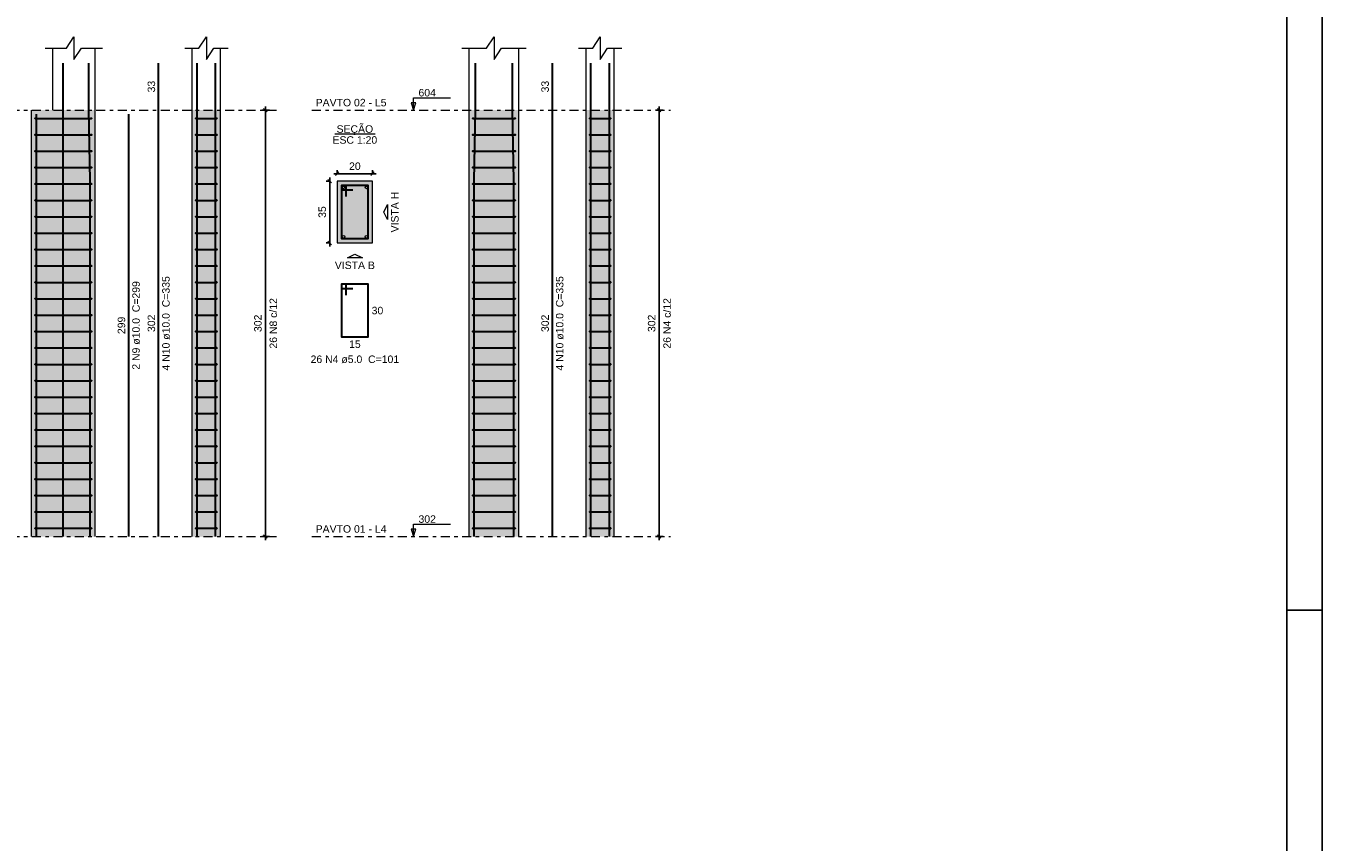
# Model space of a CAD drawing. Header units: millimetres. Extents: x 0 to 119, y 0 to 84.
# Tile 11 of 17: x 82 to 119, y 23 to 46. Entities that reach past the tile are written whole.
import ezdxf

# ---------------------------------------------------------------- set-up
doc = ezdxf.new("R2010")
doc.units = ezdxf.units.MM
doc.header["$MEASUREMENT"] = 0
doc.linetypes.add('DASHDOT', pattern=[2.54, 1.27, -0.635, 0, -0.635])
doc.linetypes.add('NULL', pattern=[0])
doc.layers.get('0').update_dxf_attribs({"lineweight": 18})
for name, color, linetype, lineweight in [('Descrição da armadura', 7, 'Continuous', 0), ('DT-Barras na forma', 2, 'Continuous', 30), ('DT-Barras no corte', 5, 'Continuous', 5), ('DT-Barras rebatidas', 2, 'Continuous', 30), ('DT-Cotas', 9, 'Continuous', 5), ('DT-Estribos na forma', 2, 'Continuous', 30), ('DT-Forma', 5, 'Continuous', 5), ('DT-Hachura seção pilares', 254, 'Continuous', 5), ('DT-Hachura vista pilares', 254, 'Continuous', 5), ('DT-Pontilhado', 9, 'DASHDOT', 5), ('DT-Textos', 7, 'Continuous', 5), ('Textos armaduras', 7, 'Continuous', 0)]:
    doc.layers.add(name, color=color, linetype=linetype, lineweight=lineweight)
doc.layers.add('SEDUC_MARF', color=1, linetype='Continuous')
doc.layers.add('SEDUC_MARGG', color=7, linetype='Continuous')
doc.styles.add('Arial', font='txt')
doc.dimstyles.new('UM_20.000000', dxfattribs={"dimtxt": 0.18, "dimasz": 0.1, "dimexe": 0.1, "dimexo": 0.2, "dimgap": 0, "dimtad": 1, "dimtih": 1, "dimtoh": 1, "dimdec": 1, "dimlfac": 20, "dimzin": 0, "dimdsep": 46, "dimtxsty": 'Standard', "dimcen": 0.09, "dimdle": 0.1, "dimadec": 1, "dimazin": 2, "dimtfac": 1, "dimtdec": 4, "dimtofl": 0, "dimtmove": 0, "dimatfit": 3, "dimfxl": 1, "dimtolj": 1, "dimarcsym": 0})
doc.dimstyles.new('UM_25.000000', dxfattribs={"dimtxt": 0.18, "dimasz": 0.1, "dimexe": 0.1, "dimexo": 0.2, "dimgap": 0, "dimtad": 1, "dimtih": 1, "dimtoh": 1, "dimdec": 1, "dimlfac": 25, "dimzin": 0, "dimdsep": 46, "dimtxsty": 'Standard', "dimcen": 0.09, "dimdle": 0.1, "dimadec": 1, "dimazin": 2, "dimtfac": 1, "dimtdec": 4, "dimtofl": 0, "dimtmove": 0, "dimatfit": 3, "dimfxl": 1, "dimtolj": 1, "dimarcsym": 0})

# ---------------------------------------------------------------- blocks, each defined once
blk = doc.blocks.new('_Oblique')
at = {"color": 0, "linetype": 'ByBlock', "lineweight": -2}
blk.add_line((-0.5, -0.5), (0.5, 0.5), dxfattribs=at)
blk = doc.blocks.new('*D96')
at = {"layer": 'Defpoints', "color": 0}
for p in [(88.972283, 43.862651), (89.289983, 43.862651), (89.289983, 31.782651)]:
    blk.add_point(p, dxfattribs=at)
at = {"layer": 'DT-Cotas', "color": 0, "lineweight": -2}
for p, q in [((89.089983, 43.862651), (88.872283, 43.862651)), ((88.972283, 31.682651), (88.972283, 43.962651)), ((89.089983, 31.782651), (88.872283, 31.782651))]:
    blk.add_line(p, q, dxfattribs=at)
at = {"layer": 'DT-Cotas', "color": 0, "lineweight": -2, "xscale": 0.1, "yscale": 0.1, "zscale": 0.1}
for p, rotation in [((88.972283, 43.862651), 90), ((88.972283, 31.782651), 270)]:
    blk.add_blockref('_Oblique', p, dxfattribs=dict(at, rotation=rotation))
at = {"layer": 'DT-Cotas', "color": 7, "insert": (88.760483, 37.822651), "char_height": 0.2118, "attachment_point": 5, "rotation": 90, "style": 'Arial'}
blk.add_mtext('\\A1;302', dxfattribs=at)
blk = doc.blocks.new('*D97')
at = {"layer": 'Defpoints', "color": 0}
for p in [(88.972283, 43.862651), (89.289983, 43.862651), (89.289983, 31.782651)]:
    blk.add_point(p, dxfattribs=at)
at = {"layer": 'DT-Cotas', "color": 0, "lineweight": -2}
for p, q in [((89.089983, 43.862651), (88.872283, 43.862651)), ((88.972283, 31.682651), (88.972283, 43.962651)), ((89.089983, 31.782651), (88.872283, 31.782651))]:
    blk.add_line(p, q, dxfattribs=at)
at = {"layer": 'DT-Cotas', "color": 0, "lineweight": -2, "xscale": 0.1, "yscale": 0.1, "zscale": 0.1}
for p, rotation in [((88.972283, 43.862651), 90), ((88.972283, 31.782651), 270)]:
    blk.add_blockref('_Oblique', p, dxfattribs=dict(at, rotation=rotation))
blk = doc.blocks.new('*D98')
at = {"layer": 'Defpoints', "color": 0}
for p in [(91.006158, 41.850551), (90.794358, 40.100551), (91.006158, 40.100551)]:
    blk.add_point(p, dxfattribs=at)
at = {"layer": 'DT-Cotas', "color": 0, "lineweight": -2}
for p, q in [((90.806158, 41.850551), (90.694358, 41.850551)), ((90.794358, 41.950551), (90.794358, 40.000551)), ((90.806158, 40.100551), (90.694358, 40.100551))]:
    blk.add_line(p, q, dxfattribs=at)
at = {"layer": 'DT-Cotas', "color": 0, "lineweight": -2, "xscale": 0.1, "yscale": 0.1, "zscale": 0.1}
for p, rotation in [((90.794358, 41.850551), 90), ((90.794358, 40.100551), 270)]:
    blk.add_blockref('_Oblique', p, dxfattribs=dict(at, rotation=rotation))
at = {"layer": 'DT-Cotas', "color": 7, "insert": (90.582558, 40.975551), "char_height": 0.2118, "attachment_point": 5, "rotation": 90, "style": 'Arial'}
blk.add_mtext('\\A1;35', dxfattribs=at)
blk = doc.blocks.new('*D99')
at = {"layer": 'Defpoints', "color": 0}
for p in [(91.006158, 41.850551), (92.006158, 42.062351), (92.006158, 41.850551)]:
    blk.add_point(p, dxfattribs=at)
at = {"layer": 'DT-Cotas', "color": 0, "lineweight": -2}
for p, q in [((90.906158, 42.062351), (92.106158, 42.062351)), ((91.006158, 42.050551), (91.006158, 42.162351)), ((92.006158, 42.050551), (92.006158, 42.162351))]:
    blk.add_line(p, q, dxfattribs=at)
at = {"layer": 'DT-Cotas', "color": 0, "lineweight": -2, "xscale": 0.1, "yscale": 0.1, "zscale": 0.1, "rotation": 180}
blk.add_blockref('_Oblique', (91.006158, 42.062351), dxfattribs=at)
at = {"layer": 'DT-Cotas', "color": 0, "lineweight": -2, "xscale": 0.1, "yscale": 0.1, "zscale": 0.1}
blk.add_blockref('_Oblique', (92.006158, 42.062351), dxfattribs=at)
at = {"layer": 'DT-Cotas', "color": 7, "insert": (91.506158, 42.274151), "char_height": 0.2118, "attachment_point": 5, "rotation": 0.0057296, "style": 'Arial'}
blk.add_mtext('\\A1;20', dxfattribs=at)
blk = doc.blocks.new('*D100')
at = {"layer": 'Defpoints', "color": 0}
for p in [(100.124119, 43.862651), (100.441819, 43.862651), (100.441819, 31.782651)]:
    blk.add_point(p, dxfattribs=at)
at = {"layer": 'DT-Cotas', "color": 0, "lineweight": -2}
for p, q in [((100.241819, 43.862651), (100.024119, 43.862651)), ((100.124119, 31.682651), (100.124119, 43.962651)), ((100.241819, 31.782651), (100.024119, 31.782651))]:
    blk.add_line(p, q, dxfattribs=at)
at = {"layer": 'DT-Cotas', "color": 0, "lineweight": -2, "xscale": 0.1, "yscale": 0.1, "zscale": 0.1}
for p, rotation in [((100.124119, 43.862651), 90), ((100.124119, 31.782651), 270)]:
    blk.add_blockref('_Oblique', p, dxfattribs=dict(at, rotation=rotation))
at = {"layer": 'DT-Cotas', "color": 7, "insert": (99.912319, 37.822651), "char_height": 0.2118, "attachment_point": 5, "rotation": 90, "style": 'Arial'}
blk.add_mtext('\\A1;302', dxfattribs=at)

msp = doc.modelspace()

# ---------------------------------------------------------------- hatches: boundary and pattern name
at = {"layer": 'DT-Hachura seção pilares', "linetype": 'Continuous'}
msp.add_hatch(color=254, dxfattribs=at).paths.add_polyline_path([(91.0062, 40.1006), (91.0062, 40.1006), (92.0062, 40.1006), (92.0062, 41.8506), (91.0062, 41.8506), (91.0062, 40.1006)])
at = {"layer": 'DT-Hachura vista pilares', "linetype": 'Continuous'}
for points in [[(82.3481, 31.7827), (82.3481, 43.8627), (84.1481, 43.8627), (84.1481, 31.7827), (82.3481, 31.7827)], [(86.9015, 31.7827), (86.9015, 43.8627), (87.7015, 43.8627), (87.7015, 31.7827), (86.9015, 31.7827)], [(94.7471, 31.7827), (94.7471, 43.8627), (96.1471, 43.8627), (96.1471, 31.7827), (94.7471, 31.7827)], [(98.0533, 31.7827), (98.0533, 43.8627), (98.8533, 43.8627), (98.8533, 31.7827), (98.0533, 31.7827)]]:
    msp.add_hatch(color=254, dxfattribs=at).paths.add_polyline_path(points)

# ---------------------------------------------------------------- linework, layer by layer
at = {"layer": 'DT-Barras na forma'}
for points in [[(83.2481, 31.7827), (83.2481, 43.8627), (83.2481, 45.1969)], [(84.0081, 31.7827), (84.0081, 41.8627), (83.9681, 43.8627), (83.9681, 45.1969)], [(87.0415, 31.7827), (87.0415, 41.8627), (87.0415, 43.8627), (87.0415, 45.1969)], [(87.5615, 31.7827), (87.5615, 41.8627), (87.5615, 43.8627), (87.5615, 45.1969)], [(94.8871, 31.7827), (94.8871, 41.8627), (94.9271, 43.8627), (94.9271, 45.1969)], [(96.0071, 31.7827), (96.0071, 41.8627), (95.9671, 43.8627), (95.9671, 45.1969)], [(98.1933, 31.7827), (98.1933, 41.8627), (98.1933, 43.8627), (98.1933, 45.1969)], [(98.7133, 31.7827), (98.7133, 41.8627), (98.7133, 43.8627), (98.7133, 45.1969)], [(82.4881, 31.7827), (82.4881, 43.7467)], [(87.0415, 31.7827), (87.0415, 43.7467)], [(87.5615, 31.7827), (87.5615, 43.7467)], [(91.2562, 41.4131), (91.2562, 41.7256), (91.1312, 41.7256), (91.1312, 40.2256), (91.8812, 40.2256), (91.8812, 41.7256), (91.1312, 41.7256), (91.1312, 41.6006), (91.4437, 41.6006)]]:
    msp.add_lwpolyline(points, dxfattribs=at)
at = {"layer": 'DT-Barras no corte'}
for centre in [(91.1812, 41.6756), (91.8312, 41.6756), (91.1812, 40.2756), (91.8312, 40.2756)]:
    msp.add_circle(centre, 0.0375, dxfattribs=at)
at = {"layer": 'DT-Barras rebatidas'}
for points in [[(85.9484, 31.7827), (85.9484, 43.8627), (85.9484, 45.1969)], [(97.1002, 31.7827), (97.1002, 43.8627), (97.1002, 45.1969)], [(85.1012, 31.7827), (85.1012, 43.7467)], [(91.2562, 38.6232), (91.2562, 38.9357), (91.1312, 38.9357), (91.1312, 37.4357), (91.8812, 37.4357), (91.8812, 38.9357), (91.1312, 38.9357), (91.1312, 38.8107), (91.4437, 38.8107)]]:
    msp.add_lwpolyline(points, dxfattribs=at)
at = {"layer": 'DT-Estribos na forma'}
for p, q in [((82.4581, 43.6303), (84.0381, 43.6303)), ((87.0115, 43.6303), (87.5915, 43.6303)), ((94.8571, 43.6303), (96.0371, 43.6303)), ((98.1633, 43.6303), (98.7433, 43.6303)), ((82.4581, 43.1657), (84.0381, 43.1657)), ((87.0115, 43.1657), (87.5915, 43.1657)), ((94.8571, 43.1657), (96.0371, 43.1657)), ((98.1633, 43.1657), (98.7433, 43.1657)), ((82.4581, 42.7011), (84.0381, 42.7011)), ((87.0115, 42.7011), (87.5915, 42.7011)), ((94.8571, 42.7011), (96.0371, 42.7011)), ((98.1633, 42.7011), (98.7433, 42.7011)), ((82.4581, 42.2365), (84.0381, 42.2365)), ((87.0115, 42.2365), (87.5915, 42.2365)), ((94.8571, 42.2365), (96.0371, 42.2365)), ((98.1633, 42.2365), (98.7433, 42.2365)), ((82.4581, 41.7719), (84.0381, 41.7719)), ((87.0115, 41.7719), (87.5915, 41.7719)), ((94.8571, 41.7719), (96.0371, 41.7719)), ((98.1633, 41.7719), (98.7433, 41.7719)), ((82.4581, 41.3073), (84.0381, 41.3073)), ((87.0115, 41.3073), (87.5915, 41.3073)), ((94.8571, 41.3073), (96.0371, 41.3073)), ((98.1633, 41.3073), (98.7433, 41.3073)), ((82.4581, 40.8427), (84.0381, 40.8427)), ((87.0115, 40.8427), (87.5915, 40.8427)), ((94.8571, 40.8427), (96.0371, 40.8427)), ((98.1633, 40.8427), (98.7433, 40.8427)), ((82.4581, 40.378), (84.0381, 40.378)), ((87.0115, 40.378), (87.5915, 40.378)), ((94.8571, 40.378), (96.0371, 40.378)), ((98.1633, 40.378), (98.7433, 40.378)), ((82.4581, 39.9134), (84.0381, 39.9134)), ((87.0115, 39.9134), (87.5915, 39.9134)), ((94.8571, 39.9134), (96.0371, 39.9134)), ((98.1633, 39.9134), (98.7433, 39.9134)), ((82.4581, 39.4488), (84.0381, 39.4488)), ((87.0115, 39.4488), (87.5915, 39.4488)), ((94.8571, 39.4488), (96.0371, 39.4488)), ((98.1633, 39.4488), (98.7433, 39.4488)), ((82.4581, 38.9842), (84.0381, 38.9842)), ((87.0115, 38.9842), (87.5915, 38.9842)), ((94.8571, 38.9842), (96.0371, 38.9842)), ((98.1633, 38.9842), (98.7433, 38.9842)), ((82.4581, 38.5196), (84.0381, 38.5196)), ((87.0115, 38.5196), (87.5915, 38.5196)), ((94.8571, 38.5196), (96.0371, 38.5196)), ((98.1633, 38.5196), (98.7433, 38.5196)), ((82.4581, 38.055), (84.0381, 38.055)), ((87.0115, 38.055), (87.5915, 38.055)), ((94.8571, 38.055), (96.0371, 38.055)), ((98.1633, 38.055), (98.7433, 38.055)), ((82.4581, 37.5903), (84.0381, 37.5903)), ((87.0115, 37.5903), (87.5915, 37.5903)), ((94.8571, 37.5903), (96.0371, 37.5903)), ((98.1633, 37.5903), (98.7433, 37.5903)), ((82.4581, 37.1257), (84.0381, 37.1257)), ((87.0115, 37.1257), (87.5915, 37.1257)), ((94.8571, 37.1257), (96.0371, 37.1257)), ((98.1633, 37.1257), (98.7433, 37.1257)), ((82.4581, 36.6611), (84.0381, 36.6611)), ((87.0115, 36.6611), (87.5915, 36.6611)), ((94.8571, 36.6611), (96.0371, 36.6611)), ((98.1633, 36.6611), (98.7433, 36.6611)), ((82.4581, 36.1965), (84.0381, 36.1965)), ((87.0115, 36.1965), (87.5915, 36.1965)), ((94.8571, 36.1965), (96.0371, 36.1965)), ((98.1633, 36.1965), (98.7433, 36.1965)), ((82.4581, 35.7319), (84.0381, 35.7319)), ((87.0115, 35.7319), (87.5915, 35.7319)), ((94.8571, 35.7319), (96.0371, 35.7319)), ((98.1633, 35.7319), (98.7433, 35.7319)), ((82.4581, 35.2673), (84.0381, 35.2673)), ((87.0115, 35.2673), (87.5915, 35.2673)), ((94.8571, 35.2673), (96.0371, 35.2673)), ((98.1633, 35.2673), (98.7433, 35.2673)), ((82.4581, 34.8027), (84.0381, 34.8027)), ((87.0115, 34.8027), (87.5915, 34.8027)), ((94.8571, 34.8027), (96.0371, 34.8027)), ((98.1633, 34.8027), (98.7433, 34.8027)), ((82.4581, 34.338), (84.0381, 34.338)), ((87.0115, 34.338), (87.5915, 34.338)), ((94.8571, 34.338), (96.0371, 34.338)), ((98.1633, 34.338), (98.7433, 34.338)), ((82.4581, 33.8734), (84.0381, 33.8734)), ((87.0115, 33.8734), (87.5915, 33.8734)), ((94.8571, 33.8734), (96.0371, 33.8734)), ((98.1633, 33.8734), (98.7433, 33.8734)), ((82.4581, 33.4088), (84.0381, 33.4088)), ((87.0115, 33.4088), (87.5915, 33.4088)), ((94.8571, 33.4088), (96.0371, 33.4088)), ((98.1633, 33.4088), (98.7433, 33.4088)), ((82.4581, 32.9442), (84.0381, 32.9442)), ((87.0115, 32.9442), (87.5915, 32.9442)), ((94.8571, 32.9442), (96.0371, 32.9442)), ((98.1633, 32.9442), (98.7433, 32.9442)), ((82.4581, 32.4796), (84.0381, 32.4796)), ((87.0115, 32.4796), (87.5915, 32.4796)), ((94.8571, 32.4796), (96.0371, 32.4796)), ((98.1633, 32.4796), (98.7433, 32.4796)), ((82.4581, 32.015), (84.0381, 32.015)), ((87.0115, 32.015), (87.5915, 32.015)), ((94.8571, 32.015), (96.0371, 32.015)), ((98.1633, 32.015), (98.7433, 32.015))]:
    msp.add_line(p, q, dxfattribs=at)
for centre in [(82.4581, 43.6303), (84.0381, 43.6303), (87.0115, 43.6303), (87.5915, 43.6303), (94.8571, 43.6303), (96.0371, 43.6303), (98.1633, 43.6303), (98.7433, 43.6303), (82.4581, 43.1657), (84.0381, 43.1657), (87.0115, 43.1657), (87.5915, 43.1657), (94.8571, 43.1657), (96.0371, 43.1657), (98.1633, 43.1657), (98.7433, 43.1657), (82.4581, 42.7011), (84.0381, 42.7011), (87.0115, 42.7011), (87.5915, 42.7011), (94.8571, 42.7011), (96.0371, 42.7011), (98.1633, 42.7011), (98.7433, 42.7011), (82.4581, 42.2365), (84.0381, 42.2365), (87.0115, 42.2365), (87.5915, 42.2365), (94.8571, 42.2365), (96.0371, 42.2365), (98.1633, 42.2365), (98.7433, 42.2365), (82.4581, 41.7719), (84.0381, 41.7719), (87.0115, 41.7719), (87.5915, 41.7719), (94.8571, 41.7719), (96.0371, 41.7719), (98.1633, 41.7719), (98.7433, 41.7719), (82.4581, 41.3073), (84.0381, 41.3073), (87.0115, 41.3073), (87.5915, 41.3073), (94.8571, 41.3073), (96.0371, 41.3073), (98.1633, 41.3073), (98.7433, 41.3073), (82.4581, 40.8427), (84.0381, 40.8427), (87.0115, 40.8427), (87.5915, 40.8427), (94.8571, 40.8427), (96.0371, 40.8427), (98.1633, 40.8427), (98.7433, 40.8427), (82.4581, 40.378), (84.0381, 40.378), (87.0115, 40.378), (87.5915, 40.378), (94.8571, 40.378), (96.0371, 40.378), (98.1633, 40.378), (98.7433, 40.378), (82.4581, 39.9134), (84.0381, 39.9134), (87.0115, 39.9134), (87.5915, 39.9134), (94.8571, 39.9134), (96.0371, 39.9134), (98.1633, 39.9134), (98.7433, 39.9134), (82.4581, 39.4488), (84.0381, 39.4488), (87.0115, 39.4488), (87.5915, 39.4488), (94.8571, 39.4488), (96.0371, 39.4488), (98.1633, 39.4488), (98.7433, 39.4488), (82.4581, 38.9842), (84.0381, 38.9842), (87.0115, 38.9842), (87.5915, 38.9842), (94.8571, 38.9842), (96.0371, 38.9842), (98.1633, 38.9842), (98.7433, 38.9842), (82.4581, 38.5196), (84.0381, 38.5196), (87.0115, 38.5196), (87.5915, 38.5196), (94.8571, 38.5196), (96.0371, 38.5196), (98.1633, 38.5196), (98.7433, 38.5196), (82.4581, 38.055), (84.0381, 38.055), (87.0115, 38.055), (87.5915, 38.055), (94.8571, 38.055), (96.0371, 38.055), (98.1633, 38.055), (98.7433, 38.055), (82.4581, 37.5903), (84.0381, 37.5903), (87.0115, 37.5903), (87.5915, 37.5903), (94.8571, 37.5903), (96.0371, 37.5903), (98.1633, 37.5903), (98.7433, 37.5903), (82.4581, 37.1257), (84.0381, 37.1257), (87.0115, 37.1257), (87.5915, 37.1257), (94.8571, 37.1257), (96.0371, 37.1257), (98.1633, 37.1257), (98.7433, 37.1257), (82.4581, 36.6611), (84.0381, 36.6611), (87.0115, 36.6611), (87.5915, 36.6611), (94.8571, 36.6611), (96.0371, 36.6611), (98.1633, 36.6611), (98.7433, 36.6611), (82.4581, 36.1965), (84.0381, 36.1965), (87.0115, 36.1965), (87.5915, 36.1965), (94.8571, 36.1965), (96.0371, 36.1965), (98.1633, 36.1965), (98.7433, 36.1965), (82.4581, 35.7319), (84.0381, 35.7319), (87.0115, 35.7319), (87.5915, 35.7319), (94.8571, 35.7319), (96.0371, 35.7319), (98.1633, 35.7319), (98.7433, 35.7319), (82.4581, 35.2673), (84.0381, 35.2673), (87.0115, 35.2673), (87.5915, 35.2673), (94.8571, 35.2673), (96.0371, 35.2673), (98.1633, 35.2673), (98.7433, 35.2673), (82.4581, 34.8027), (84.0381, 34.8027), (87.0115, 34.8027), (87.5915, 34.8027), (94.8571, 34.8027), (96.0371, 34.8027), (98.1633, 34.8027), (98.7433, 34.8027), (82.4581, 34.338), (84.0381, 34.338), (87.0115, 34.338), (87.5915, 34.338), (94.8571, 34.338), (96.0371, 34.338), (98.1633, 34.338), (98.7433, 34.338), (82.4581, 33.8734), (84.0381, 33.8734), (87.0115, 33.8734), (87.5915, 33.8734), (94.8571, 33.8734), (96.0371, 33.8734), (98.1633, 33.8734), (98.7433, 33.8734), (82.4581, 33.4088), (84.0381, 33.4088), (87.0115, 33.4088), (87.5915, 33.4088), (94.8571, 33.4088), (96.0371, 33.4088), (98.1633, 33.4088), (98.7433, 33.4088), (82.4581, 32.9442), (84.0381, 32.9442), (87.0115, 32.9442), (87.5915, 32.9442), (94.8571, 32.9442), (96.0371, 32.9442), (98.1633, 32.9442), (98.7433, 32.9442), (82.4581, 32.4796), (84.0381, 32.4796), (87.0115, 32.4796), (87.5915, 32.4796), (94.8571, 32.4796), (96.0371, 32.4796), (98.1633, 32.4796), (98.7433, 32.4796), (82.4581, 32.015), (84.0381, 32.015), (87.0115, 32.015), (87.5915, 32.015), (94.8571, 32.015), (96.0371, 32.015), (98.1633, 32.015), (98.7433, 32.015)]:
    msp.add_circle(centre, 0.01, dxfattribs=at)
at = {"layer": 'DT-Forma'}
for p, q in [((82.9481, 43.8627), (82.9481, 45.6205)), ((84.1481, 43.8627), (84.1481, 45.6205)), ((86.9015, 43.8627), (86.9015, 45.6205)), ((87.7015, 43.8627), (87.7015, 45.6205)), ((94.7471, 43.8627), (94.7471, 45.6205)), ((96.1471, 43.8627), (96.1471, 45.6205)), ((98.0533, 43.8627), (98.0533, 45.6205)), ((98.8533, 43.8627), (98.8533, 45.6205)), ((82.3481, 31.7827), (82.3481, 43.8627)), ((84.1481, 31.7827), (84.1481, 43.8627)), ((86.9015, 31.7827), (86.9015, 43.8627)), ((87.7015, 31.7827), (87.7015, 43.8627)), ((94.7471, 31.7827), (94.7471, 43.8627)), ((96.1471, 31.7827), (96.1471, 43.8627)), ((98.0533, 31.7827), (98.0533, 43.8627)), ((98.8533, 31.7827), (98.8533, 43.8627))]:
    msp.add_line(p, q, dxfattribs=at)
for points in [[(82.7363, 45.6205), (83.3363, 45.6205), (83.5481, 45.9382), (83.5481, 45.3028), (83.7599, 45.6205), (84.3599, 45.6205)], [(86.6897, 45.6205), (87.0897, 45.6205), (87.3015, 45.9382), (87.3015, 45.3028), (87.5133, 45.6205), (87.9133, 45.6205)], [(94.5353, 45.6205), (95.2353, 45.6205), (95.4471, 45.9382), (95.4471, 45.3028), (95.6589, 45.6205), (96.3589, 45.6205)], [(97.8415, 45.6205), (98.2415, 45.6205), (98.4533, 45.9382), (98.4533, 45.3028), (98.6651, 45.6205), (99.0651, 45.6205)]]:
    msp.add_lwpolyline(points, dxfattribs=at)
msp.add_lwpolyline([(91.0062, 40.1006), (92.0062, 40.1006), (92.0062, 41.8506), (91.0062, 41.8506), (91.0062, 40.1006)], close=True, dxfattribs=at)
at = {"layer": 'DT-Pontilhado', "ltscale": 0.2}
for p, q in [((78.1027, 43.8627), (89.29, 43.8627)), ((90.29, 43.8627), (100.4418, 43.8627)), ((78.1027, 31.7827), (89.29, 31.7827)), ((90.29, 31.7827), (100.4418, 31.7827))]:
    msp.add_line(p, q, dxfattribs=at)
at = {"layer": 'DT-Textos'}
msp.add_line((90.9339, 43.1955), (92.0784, 43.1955), dxfattribs=at)
for points in [[(93.1676, 43.8627), (93.2312, 44.0745), (93.1041, 44.0745), (93.1676, 43.8627), (93.1676, 44.2127), (94.2176, 44.2127)], [(93.1676, 31.7827), (93.2312, 31.9945), (93.1041, 31.9945), (93.1676, 31.7827), (93.1676, 32.1327), (94.2176, 32.1327)]]:
    msp.add_lwpolyline(points, dxfattribs=at)
for points in [[(92.4298, 40.9756), (92.4298, 40.7638), (92.3239, 40.9756), (92.4298, 41.1874), (92.4298, 40.9756)], [(91.5062, 39.677), (91.2944, 39.677), (91.5062, 39.7829), (91.718, 39.677), (91.5062, 39.677)]]:
    msp.add_lwpolyline(points, close=True, dxfattribs=at)
at = {"layer": 'SEDUC_MARF'}
msp.add_line((117.9, 29.7), (118.9, 29.7), dxfattribs=at)
msp.add_lwpolyline([(118.9, 84.1), (0, 84.1), (0, 0), (118.9, 0)], close=True, dxfattribs=at)
at = {"layer": 'SEDUC_MARGG'}
msp.add_lwpolyline([(2.5, 1), (117.9, 1), (117.9, 83.1), (2.5, 83.1), (2.5, 1)], dxfattribs=at)

# ---------------------------------------------------------------- texts
at = {"layer": 'Descrição da armadura', "linetype": 'NULL', "char_height": 0.2118, "attachment_point": 8, "rotation": 90.00021, "line_spacing_factor": 0.9, "style": 'Arial'}
for s, insert, width in [('2 N9 ø10.0  C=299', (85.4189, 37.7642), 4.916973), ('4 N10 ø10.0  C=335', (86.2659, 37.8222), 5.239541), ('4 N10 ø10.0  C=335', (97.4181, 37.8222), 5.239541), ('26 N8 c/12', (89.304, 37.8227), 2.845127), ('26 N4 c/12', (100.4558, 37.8227), 2.845127)]:
    msp.add_mtext(s, dxfattribs=dict(at, insert=insert, width=width))
at = {"layer": 'Descrição da armadura', "linetype": 'NULL', "insert": (91.506, 36.6941), "char_height": 0.2118, "width": 4.916973, "attachment_point": 8, "line_spacing_factor": 0.9, "style": 'Arial'}
msp.add_mtext('26 N4 ø5.0  C=101', dxfattribs=at)
at = {"layer": 'DT-Textos', "linetype": 'NULL', "char_height": 0.2118, "line_spacing_factor": 0.798, "style": 'Arial'}
for s, insert, width, attachment_point in [('604', (93.308, 44.2481), 0.967705, 7), ('PAVTO 02 - L5', (90.396, 43.9681), 3.932842, 7), ('SEÇÃO', (91.506, 43.1572), 2.030566, 8), ('ESC 1:20', (91.506, 42.9091), 2.482559, 8), ('VISTA B', (91.506, 39.3591), 2.223994, 8), ('302', (93.308, 32.1681), 0.967705, 7), ('PAVTO 01 - L4', (90.396, 31.8881), 3.932842, 7)]:
    msp.add_mtext(s, dxfattribs=dict(at, insert=insert, width=width, attachment_point=attachment_point))
at = {"layer": 'DT-Textos', "linetype": 'NULL', "insert": (92.7471, 40.9752), "char_height": 0.2118, "width": 2.255996, "attachment_point": 8, "rotation": 90.00021, "line_spacing_factor": 0.798, "style": 'Arial'}
msp.add_mtext('VISTA H', dxfattribs=at)
at = {"layer": 'Textos armaduras', "linetype": 'NULL', "char_height": 0.2118, "attachment_point": 8, "rotation": 90.00021, "line_spacing_factor": 0.9, "style": 'Arial'}
for s, insert, width in [('33', (85.8511, 44.5298), 1.045137), ('33', (97.0029, 44.5298), 1.045137), ('299', (85.0039, 37.7647), 1.367705), ('302', (85.8511, 37.8227), 1.367705), ('302', (97.0029, 37.8227), 1.367705)]:
    msp.add_mtext(s, dxfattribs=dict(at, insert=insert, width=width))
at = {"layer": 'Textos armaduras', "linetype": 'NULL', "char_height": 0.2118, "width": 1.045137, "line_spacing_factor": 0.9, "style": 'Arial'}
for s, insert, attachment_point in [('30', (91.9812, 38.2916), 1), ('15', (91.5062, 37.3384), 2)]:
    msp.add_mtext(s, dxfattribs=dict(at, insert=insert, attachment_point=attachment_point))

# ---------------------------------------------------------------- dimensions: what is measured, and where the dimension line sits
at = {"layer": 'DT-Cotas'}
for base, p1, p2, dimstyle, override, picture, middle in [((88.9723, 43.8627), (89.29, 31.7827), (89.29, 43.8627), 'UM_25.000000', {"dimtxt": 0.2118, "dimasz": 0.1, "dimexe": 0.1, "dimexo": 0.2, "dimtad": 1, "dimtih": 0, "dimtoh": 0, "dimdec": 1, "dimlfac": 25, "dimzin": 8, "dimtxsty": 'Arial', "dimblk": 'Oblique', "dimblk1": 'Oblique', "dimblk2": 'Oblique', "dimsah": 1, "dimdle": 0.1, "dimse1": 0, "dimse2": 0, "dimclrt": 7, "dimadec": 1, "dimazin": 3, "dimtmove": 2, "dimldrblk": 'Oblique'}, '*D96', (88.7605, 37.8227)), ((100.1241, 43.8627), (100.4418, 31.7827), (100.4418, 43.8627), 'UM_25.000000', {"dimtxt": 0.2118, "dimasz": 0.1, "dimexe": 0.1, "dimexo": 0.2, "dimtad": 1, "dimtih": 0, "dimtoh": 0, "dimdec": 1, "dimlfac": 25, "dimzin": 8, "dimtxsty": 'Arial', "dimblk": 'Oblique', "dimblk1": 'Oblique', "dimblk2": 'Oblique', "dimsah": 1, "dimdle": 0.1, "dimse1": 0, "dimse2": 0, "dimclrt": 7, "dimadec": 1, "dimazin": 3, "dimtmove": 2, "dimldrblk": 'Oblique'}, '*D100', (99.9123, 37.8227)), ((90.7944, 40.1006), (91.0062, 41.8506), (91.0062, 40.1006), 'UM_20.000000', {"dimtxt": 0.2118, "dimasz": 0.1, "dimexe": 0.1, "dimexo": 0.2, "dimtad": 1, "dimtih": 0, "dimtoh": 0, "dimdec": 1, "dimlfac": 20, "dimzin": 8, "dimtxsty": 'Arial', "dimblk": 'Oblique', "dimblk1": 'Oblique', "dimblk2": 'Oblique', "dimsah": 1, "dimdle": 0.1, "dimse1": 0, "dimse2": 0, "dimclrt": 7, "dimadec": 1, "dimazin": 3, "dimtmove": 2, "dimldrblk": 'Oblique'}, '*D98', (90.5826, 40.9756))]:
    dim = msp.add_linear_dim(base=base, p1=p1, p2=p2, angle=90, dimstyle=dimstyle, override=override, dxfattribs=at)
    dim.commit()
    dim.dimension.update_dxf_attribs({"geometry": picture, "text_midpoint": middle, "dimtype": 160, "text_rotation": 90})
dim = msp.add_linear_dim(base=(88.9723, 43.8627), p1=(89.29, 31.7827), p2=(89.29, 43.8627), angle=90, text=' ', dimstyle='UM_25.000000', override={"dimtxt": 0.2118, "dimasz": 0.1, "dimexe": 0.1, "dimexo": 0.2, "dimtad": 1, "dimtih": 0, "dimtoh": 0, "dimdec": 1, "dimlfac": 25, "dimzin": 8, "dimtxsty": 'Arial', "dimblk": 'Oblique', "dimblk1": 'Oblique', "dimblk2": 'Oblique', "dimsah": 1, "dimdle": 0.1, "dimse1": 0, "dimse2": 0, "dimclrt": 256, "dimadec": 1, "dimazin": 3, "dimtmove": 2, "dimldrblk": 'Oblique'}, dxfattribs=at)
dim.commit()
dim.dimension.update_dxf_attribs({"geometry": '*D97', "text_midpoint": (88.8664, 37.8227), "dimtype": 160, "text_rotation": 90})
dim = msp.add_linear_dim(base=(92.0062, 42.0624), p1=(91.0062, 41.8506), p2=(92.0062, 41.8506), dimstyle='UM_20.000000', override={"dimtxt": 0.2118, "dimasz": 0.1, "dimexe": 0.1, "dimexo": 0.2, "dimtad": 1, "dimtih": 0, "dimtoh": 0, "dimdec": 1, "dimlfac": 20, "dimzin": 8, "dimtxsty": 'Arial', "dimblk": 'Oblique', "dimblk1": 'Oblique', "dimblk2": 'Oblique', "dimsah": 1, "dimdle": 0.1, "dimse1": 0, "dimse2": 0, "dimclrt": 7, "dimadec": 1, "dimazin": 3, "dimtmove": 2, "dimldrblk": 'Oblique'}, dxfattribs=at)
dim.commit()
dim.dimension.update_dxf_attribs({"geometry": '*D99', "text_midpoint": (91.5062, 42.2742), "dimtype": 160, "text_rotation": 0.00573})

doc.saveas('drawing.dxf')
